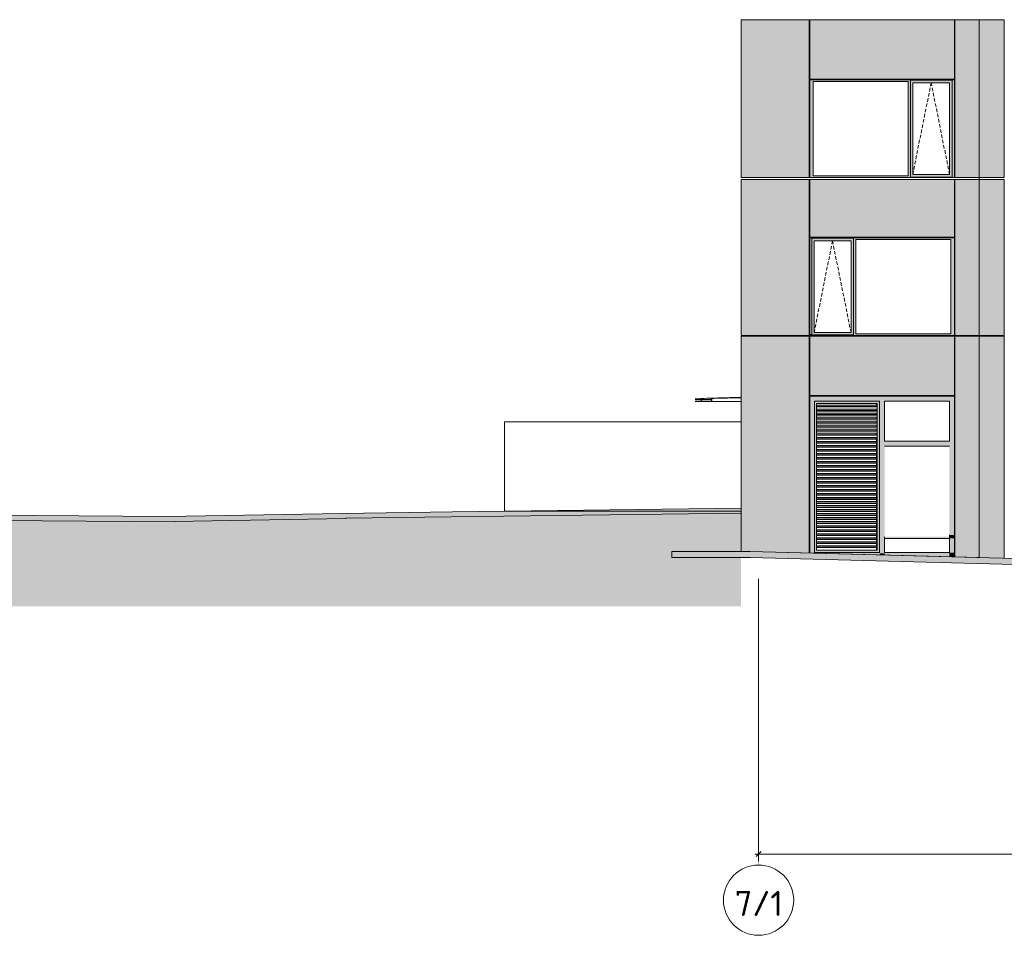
# Model space of a CAD drawing. Header units: millimetres. Extents: x -2957 to 755902, y -5565 to 302042.
# Tile 40 of 65: x 294961 to 314578, y -4149 to 14093. Entities that reach past the tile are written whole.
import ezdxf

# ---------------------------------------------------------------- set-up
doc = ezdxf.new("R2010")
doc.units = ezdxf.units.MM
doc.header["$MEASUREMENT"] = 0
doc.header["$XCLIPFRAME"] = 0
doc.linetypes.add('OO_EOIAAY', pattern=[105.833361, 70.555568, -35.277793])
doc.linetypes.add('Штрихпунктирная', pattern=[6.702778, 3.527778, -1.763889, 0, -1.411111])
for name, color, linetype, lineweight in [('0_Ном._пера__1', 7, 'Continuous', 0), ('0_Ном._пера__120', 7, 'Continuous', 0), ('0_Ном._пера__141', 7, 'Continuous', 5), ('0_Ном._пера__19', 255, 'Continuous', 0), ('_0 парапет_Ном._пера__1', 7, 'Continuous', 0), ('_0 фасадные панели-1_Ном._пера__1', 7, 'Continuous', 0), ('АР-Чертеж-Размеры.АР_Ном._пера__1', 7, 'Continuous', 0)]:
    doc.layers.add(name, color=color, linetype=linetype, lineweight=lineweight)
doc.layers.add('АР-Стены_внешние_.АР_Ном._пера__214', color=7, linetype='Continuous', lineweight=0, true_color=0xe2eaf1)
doc.layers.add('АР-Чертеж-Размеры.АР', color=7, linetype='Continuous')
doc.styles.add('РЎР“Р•РќР•Р\xa0РР\xa0_РЎРўРР›Р¬_1', font='isocpeur.ttf')
doc.styles.add('РЎР“Р•РќР•Р\xa0РР\xa0_РЎРўРР›Р¬_2', font='GOST_Common.ttf')
doc.dimstyles.new('СГЕНЕРИР_СТИЛЬ__1', dxfattribs={"dimtxt": 400, "dimasz": 95, "dimexe": 0.18, "dimexo": 30000, "dimgap": 0, "dimtad": 1, "dimtih": 1, "dimtoh": 1, "dimlfac": 0.001, "dimzin": 0, "dimdsep": 46, "dimtxsty": 'РЎР“Р•РќР•Р\xa0РР\xa0_РЎРўРР›Р¬_2', "dimblk": 'ARROWHEAD_6', "dimblk1": 'ARROWHEAD_6', "dimblk2": 'ARROWHEAD_6', "dimcen": 0.09, "dimclrd": 7, "dimclre": 7, "dimclrt": 7, "dimadec": 0, "dimazin": 0, "dimtfac": 1, "dimtdec": 4, "dimtmove": 0, "dimatfit": 3, "dimfxl": 0, "dimtolj": 1, "dimtzin": 0, "dimarcsym": 0})
picture_1 = doc.add_image_def('image2.png', size_in_pixel=(725, 814))

# ---------------------------------------------------------------- blocks, each defined once
blk = doc.blocks.new('*D8')
at = {"layer": 'АР-Чертеж-Размеры.АР_Ном._пера__1', "color": 7, "linetype": 'Continuous', "lineweight": 0}
for p, q in [((329802, -2623), (329802, 3206)), ((309682, -2623), (309682, 2921)), ((309607, -2529), (309682, -2529)), ((309732, -2479), (309632, -2579)), ((309682, -2529), (329802, -2529)), ((329752, -2579), (329852, -2479)), ((329802, -2529), (329877, -2529))]:
    blk.add_line(p, q, dxfattribs=at)
at = {"layer": 'АР-Чертеж-Размеры.АР_Ном._пера__1', "color": 7, "lineweight": 0, "insert": (319146, -2449), "char_height": 400, "attachment_point": 7, "style": 'РЎР“Р•РќР•Р\xa0РР\xa0_РЎРўРР›Р¬_2'}
blk.add_mtext('\\A1;{\\pql;\\fGOST Common|b0|i0|c204|p0;\\W1.000000;20,12}', dxfattribs=at)
blk = doc.blocks.new('ARROWHEAD_6')
at = {"color": 0, "linetype": 'Continuous', "lineweight": 0}
for p, q in [((0, 0), (-1, 0)), ((-0.5, -0.5), (0.5, 0.5))]:
    blk.add_line(p, q, dxfattribs=at)

msp = doc.modelspace()

# ---------------------------------------------------------------- hatches: boundary and pattern name
at = {"layer": '0_Ном._пера__1', "linetype": 'Continuous', "lineweight": 0, "true_color": 0x000000}
for points in [[(310701.216, 12898.425), (310701.216, 12863.425), (310770.108, 12863.425), (312663.329, 12863.425), (312707.617, 12863.425), (312707.617, 12888.425), (313539.25, 12888.425), (313539.25, 12863.425), (313583.538, 12863.425), (313583.538, 12898.425)], [(310770.108, 10983.425), (310770.108, 12863.425), (310701.216, 12863.425), (310701.216, 10983.425)], [(312707.617, 12863.425), (312663.329, 12863.425), (312663.329, 10983.425), (312707.617, 10983.425)], [(312707.617, 12888.425), (312707.617, 12838.425), (312752.397, 12838.425), (313485.611, 12838.425), (313539.25, 12838.425), (313539.25, 12888.425)], [(312707.617, 12838.425), (312707.617, 11008.425), (312752.397, 11008.425), (312752.397, 12838.425)], [(313486.497, 12838.425), (313486.497, 11008.425), (313539.25, 11008.425), (313539.25, 12838.425)], [(313539.25, 12863.425), (313539.25, 10983.425), (313583.538, 10983.425), (313583.538, 12863.425)], [(312707.617, 10958.425), (313539.25, 10958.425), (313539.25, 11008.425), (313485.611, 11008.425), (312752.397, 11008.425), (312707.617, 11008.425)], [(310770.108, 10983.425), (310701.216, 10983.425), (310701.216, 10948.425), (313583.538, 10948.425), (313583.538, 10983.425), (313539.25, 10983.425), (313539.25, 10958.425), (312707.617, 10958.425), (312707.617, 10983.425), (312663.329, 10983.425)], [(310701.216, 9748.425), (310701.216, 9713.425), (310745.504, 9713.425), (310745.504, 9738.425), (311572.707, 9738.425), (311572.707, 9713.425), (311621.424, 9713.425), (313514.645, 9713.425), (313583.538, 9713.425), (313583.538, 9748.425)], [(310745.504, 7833.425), (310745.504, 9713.425), (310701.216, 9713.425), (310701.216, 7833.425)], [(310745.504, 9738.425), (310745.504, 9688.425), (310790.284, 9688.425), (311523.498, 9688.425), (311572.707, 9688.425), (311572.707, 9738.425)], [(310790.284, 9688.425), (310745.504, 9688.425), (310745.504, 7858.425), (310790.284, 7858.425)], [(311524.384, 9688.425), (311524.384, 7858.425), (311572.707, 7858.425), (311572.707, 9688.425)], [(311572.707, 9713.425), (311572.707, 7833.425), (311621.424, 7833.425), (311621.424, 9713.425)], [(313514.645, 9713.425), (313514.645, 7833.425), (313583.538, 7833.425), (313583.538, 9713.425)], [(310745.504, 7858.425), (310745.504, 7798.425), (311572.707, 7798.425), (311572.707, 7858.425), (311523.498, 7858.425), (310790.284, 7858.425)], [(310701.216, 7833.425), (310701.216, 7798.425), (310710.715, 7798.425), (310745.504, 7798.425), (310745.504, 7833.425)], [(311572.487, 7798.425), (311669.802, 7798.425), (311877.268, 7798.425), (312719.401, 7798.425), (312902.868, 7798.425), (313573.696, 7798.425), (313583.538, 7798.425), (313583.538, 7833.425), (313514.645, 7833.425), (311621.424, 7833.425), (311572.487, 7833.425)], [(310701.216, 6593), (310799.634, 6493), (311641.737, 6493), (311641.737, 6593)], [(310701.216, 5480), (310799.634, 5480), (310799.634, 6493), (310701.216, 6593)], [(312142.377, 6593), (311641.737, 6593), (311641.737, 6493), (312142.377, 6493)], [(312093.168, 6493), (312093.168, 5480), (312191.586, 5480), (312191.586, 6493)], [(312142.377, 6493), (312822.753, 6493), (312822.753, 6593), (312142.377, 6593)], [(312822.753, 6493), (313485.12, 6493), (313583.538, 6593), (312822.753, 6593)], [(313485.12, 6493), (313485.12, 5480), (313583.538, 5480), (313583.538, 6593)], [(310836.835, 6412.678), (310836.835, 6384.393), (312040.053, 6384.393), (312035.041, 6412.678)], [(310836.835, 6377.322), (312038.8, 6377.322), (312040.053, 6384.393), (310836.835, 6384.393)], [(310836.835, 6332.678), (310836.835, 6304.393), (312040.053, 6304.393), (312035.041, 6332.678)], [(310836.835, 6304.393), (310836.835, 6297.322), (312038.8, 6297.322), (312040.053, 6304.393)], [(312032.048, 5492.678), (312032.048, 5452.678), (312035.041, 5452.678), (312040.053, 5424.393), (312038.8, 5417.322), (312032.048, 5417.322), (312032.048, 5412.678), (312032.048, 5372.678), (312035.041, 5372.678), (312040.053, 5344.393), (312038.8, 5337.322), (312032.048, 5337.322), (312032.048, 5332.678), (312032.048, 5292.678), (312035.041, 5292.678), (312040.053, 5264.393), (312038.8, 5257.322), (312032.048, 5257.322), (312032.048, 5252.678), (312032.048, 5212.678), (312035.041, 5212.678), (312040.053, 5184.393), (312038.8, 5177.322), (312032.048, 5177.322), (312032.048, 5173.084), (312032.048, 5172.678), (312032.048, 5132.678), (312035.041, 5132.678), (312040.053, 5104.393), (312038.8, 5097.322), (312032.048, 5097.322), (312032.048, 5092.678), (312032.048, 5052.678), (312035.041, 5052.678), (312040.053, 5024.393), (312038.8, 5017.322), (312032.048, 5017.322), (312032.048, 5012.678), (312032.048, 4972.678), (312035.041, 4972.678), (312040.053, 4944.393), (312038.8, 4937.322), (312032.048, 4937.322), (312032.048, 4932.624), (312032.048, 4892.678), (312035.041, 4892.678), (312040.053, 4864.393), (312038.8, 4857.322), (312032.048, 4857.322), (312032.048, 4852.678), (312032.048, 4812.678), (312035.041, 4812.678), (312040.053, 4784.393), (312038.8, 4777.322), (312032.048, 4777.322), (312032.048, 4772.837), (312032.048, 4772.678), (312032.048, 4732.678), (312035.041, 4732.678), (312040.053, 4704.393), (312038.8, 4697.322), (312032.048, 4697.322), (312032.048, 4692.678), (312032.048, 4652.678), (312035.041, 4652.678), (312040.053, 4624.393), (312038.8, 4617.322), (312032.048, 4617.322), (312032.048, 4612.678), (312032.048, 4572.678), (312035.041, 4572.678), (312040.053, 4544.393), (312038.8, 4537.322), (312032.048, 4537.322), (312032.048, 4532.678), (312032.048, 4492.678), (312035.041, 4492.678), (312040.053, 4464.393), (312038.8, 4457.322), (312032.048, 4457.322), (312032.048, 4452.678), (312032.048, 4412.678), (312035.041, 4412.678), (312040.053, 4384.393), (312038.8, 4377.322), (312032.048, 4377.322), (312032.048, 4372.678), (312032.048, 4332.678), (312035.041, 4332.678), (312040.053, 4304.393), (312038.8, 4297.322), (312032.048, 4297.322), (312032.048, 4292.678), (312032.048, 4252.678), (312035.041, 4252.678), (312040.053, 4224.393), (312038.8, 4217.322), (312032.048, 4217.322), (312032.048, 4214.009), (312032.048, 4212.678), (312032.048, 4172.678), (312035.041, 4172.678), (312040.053, 4144.393), (312038.8, 4137.322), (312032.048, 4137.322), (312032.048, 4132.678), (312032.048, 4092.678), (312035.041, 4092.678), (312040.053, 4064.393), (312038.8, 4057.322), (312032.048, 4057.322), (312032.048, 4052.678), (312032.048, 4012.678), (312035.041, 4012.678), (312040.053, 3984.393), (312038.8, 3977.322), (312032.048, 3977.322), (312032.048, 3972.678), (312032.048, 3932.678), (312035.041, 3932.678), (312040.053, 3904.393), (312038.8, 3897.322), (312032.048, 3897.322), (312032.048, 3892.678), (312032.048, 3852.678), (312035.041, 3852.678), (312040.053, 3824.393), (312038.8, 3817.322), (312032.048, 3817.322), (312032.048, 3525), (312041.793, 3525), (312041.793, 3874.216), (312041.793, 3897.322), (312041.793, 3954.216), (312041.793, 3972.678), (312041.793, 4034.216), (312041.793, 4052.102), (312041.793, 4114.216), (312041.793, 4132.678), (312041.793, 4194.216), (312041.793, 4214.009), (312041.793, 4274.216), (312041.793, 4292.678), (312041.793, 4354.216), (312041.793, 4372.678), (312041.793, 4434.216), (312041.793, 4452.678), (312041.793, 4514.216), (312041.793, 4532.678), (312041.793, 4594.216), (312041.793, 4612.678), (312041.793, 4674.216), (312041.793, 4692.678), (312041.793, 4754.216), (312041.793, 4772.837), (312041.793, 4834.216), (312041.793, 4852.678), (312041.793, 4932.624), (312041.793, 4994.216), (312041.793, 5012.678), (312041.793, 5074.216), (312041.793, 5092.678), (312041.793, 5154.216), (312041.793, 5173.084), (312041.793, 5234.216), (312041.793, 5252.678), (312041.793, 5314.216), (312041.793, 5332.678), (312041.793, 5394.216), (312041.793, 5412.678), (312041.793, 5474.216), (312041.793, 5492.678), (312041.793, 5554.216), (312041.793, 5572.678), (312041.793, 5634.216), (312041.793, 5652.678), (312041.793, 5714.216), (312041.793, 5732.678), (312041.793, 5794.216), (312041.793, 5812.678), (312041.793, 5874.216), (312041.793, 5892.678), (312041.793, 5954.216), (312041.793, 5972.678), (312041.793, 6034.216), (312041.793, 6052.678), (312041.793, 6114.216), (312041.793, 6132.678), (312041.793, 6194.216), (312041.793, 6212.678), (312041.793, 6274.216), (312041.793, 6292.343), (312041.793, 6354.216), (312041.793, 6372.678), (312041.793, 6448), (312032.048, 6448), (312032.048, 6412.678), (312035.041, 6412.678), (312040.053, 6384.393), (312038.8, 6377.322), (312032.048, 6377.322), (312032.048, 6372.678), (312032.048, 6332.678), (312035.041, 6332.678), (312040.053, 6304.393), (312038.8, 6297.322), (312032.048, 6297.322), (312032.048, 6293.119), (312032.048, 6292.678), (312032.048, 6252.678), (312035.041, 6252.678), (312040.053, 6224.393), (312038.8, 6217.322), (312032.048, 6217.322), (312032.048, 6212.678), (312032.048, 6172.678), (312035.041, 6172.678), (312040.053, 6144.393), (312038.8, 6137.322), (312032.048, 6137.322), (312032.048, 6132.678), (312032.048, 6092.678), (312035.041, 6092.678), (312040.053, 6064.393), (312038.8, 6057.322), (312032.048, 6057.322), (312032.048, 6052.678), (312032.048, 6012.678), (312035.041, 6012.678), (312040.053, 5984.393), (312038.8, 5977.322), (312032.048, 5977.322), (312032.048, 5972.678), (312032.048, 5932.678), (312035.041, 5932.678), (312040.053, 5904.393), (312038.8, 5897.322), (312032.048, 5897.322), (312032.048, 5892.678), (312032.048, 5852.678), (312035.041, 5852.678), (312040.053, 5824.393), (312038.8, 5817.322), (312032.048, 5817.322), (312032.048, 5812.678), (312032.048, 5772.678), (312035.041, 5772.678), (312040.053, 5744.393), (312038.8, 5737.322), (312032.048, 5737.322), (312032.048, 5732.678), (312032.048, 5692.678), (312035.041, 5692.678), (312040.053, 5664.393), (312038.8, 5657.322), (312032.048, 5657.322), (312032.048, 5652.678), (312032.048, 5612.678), (312035.041, 5612.678), (312040.053, 5584.393), (312038.8, 5577.322), (312032.048, 5577.322), (312032.048, 5572.678), (312032.048, 5532.678), (312035.041, 5532.678), (312040.053, 5504.393), (312038.8, 5497.322), (312032.048, 5497.322)], [(312035.041, 6252.678), (310836.835, 6252.678), (310836.835, 6224.393), (312040.053, 6224.393)], [(310836.835, 6224.393), (310836.835, 6217.322), (312038.8, 6217.322), (312040.053, 6224.393)], [(310836.835, 6172.678), (310836.835, 6144.393), (312040.053, 6144.393), (312035.041, 6172.678)], [(310836.835, 6137.322), (312038.8, 6137.322), (312040.053, 6144.393), (310836.835, 6144.393)], [(310836.835, 6092.678), (310836.835, 6064.393), (312040.053, 6064.393), (312035.041, 6092.678)], [(310836.835, 6057.322), (312038.8, 6057.322), (312040.053, 6064.393), (310836.835, 6064.393)], [(310836.835, 6012.678), (310836.835, 5984.393), (312040.053, 5984.393), (312035.041, 6012.678)], [(312040.053, 5984.393), (310836.835, 5984.393), (310836.835, 5977.322), (312038.8, 5977.322)], [(312035.041, 5932.678), (310836.835, 5932.678), (310836.835, 5904.393), (312040.053, 5904.393)], [(310836.835, 5904.393), (310836.835, 5897.322), (312038.8, 5897.322), (312040.053, 5904.393)], [(310836.835, 5852.678), (310836.835, 5824.393), (312040.053, 5824.393), (312035.041, 5852.678)], [(312040.053, 5824.393), (310836.835, 5824.393), (310836.835, 5817.322), (312038.8, 5817.322)], [(310836.835, 5772.678), (310836.835, 5744.393), (312040.053, 5744.393), (312035.041, 5772.678)], [(312040.053, 5744.393), (310836.835, 5744.393), (310836.835, 5737.322), (312038.8, 5737.322)], [(310836.835, 5692.678), (310836.835, 5664.393), (312040.053, 5664.393), (312035.041, 5692.678)], [(312822.753, 5699.552), (312191.586, 5699.552), (312191.586, 5599.552), (312822.753, 5599.552)], [(313485.12, 5699.552), (312822.753, 5699.552), (312822.753, 5599.552), (313485.12, 5599.552)], [(310836.835, 5657.322), (312038.8, 5657.322), (312040.053, 5664.393), (310836.835, 5664.393)], [(310836.835, 5612.678), (310836.835, 5584.393), (312040.053, 5584.393), (312035.041, 5612.678)], [(310836.835, 5584.393), (310836.835, 5577.322), (312038.8, 5577.322), (312040.053, 5584.393)], [(310836.835, 5532.678), (310836.835, 5504.393), (312040.053, 5504.393), (312035.041, 5532.678)], [(310836.835, 5504.393), (310836.835, 5497.322), (312038.8, 5497.322), (312040.053, 5504.393)], [(312093.168, 5210), (312093.168, 3830), (312191.586, 3830), (312191.586, 5649.552)], [(313485.12, 5649.552), (313485.12, 3830), (313583.538, 3830), (313583.538, 5649.552)], [(310701.216, 3830), (310799.634, 3830), (310799.634, 5480), (310701.216, 5480)], [(310836.835, 5452.678), (310836.835, 5424.393), (312040.053, 5424.393), (312035.041, 5452.678)], [(310836.835, 5424.393), (310836.835, 5417.322), (312038.8, 5417.322), (312040.053, 5424.393)], [(310836.835, 5344.393), (312040.053, 5344.393), (312035.041, 5372.678), (310836.835, 5372.678)], [(312040.053, 5344.393), (310836.835, 5344.393), (310836.835, 5337.322), (312038.8, 5337.322)], [(312093.168, 5210), (312153.622, 5480), (312093.168, 5480)], [(310836.835, 5264.393), (312040.053, 5264.393), (312035.041, 5292.678), (310836.835, 5292.678)], [(312040.053, 5264.393), (310836.835, 5264.393), (310836.835, 5257.322), (312038.8, 5257.322)], [(310836.835, 5184.393), (312040.053, 5184.393), (312035.041, 5212.678), (310836.835, 5212.678)], [(310836.835, 5184.393), (310836.835, 5177.322), (312038.8, 5177.322), (312040.053, 5184.393)], [(310836.835, 5132.678), (310836.835, 5104.393), (312040.053, 5104.393), (312035.041, 5132.678)], [(310836.835, 5104.393), (310836.835, 5097.322), (312038.8, 5097.322), (312040.053, 5104.393)], [(310836.835, 5052.678), (310836.835, 5024.393), (312040.053, 5024.393), (312035.041, 5052.678)], [(310836.835, 5017.322), (312038.8, 5017.322), (312040.053, 5024.393), (310836.835, 5024.393)], [(310836.835, 4972.678), (310836.835, 4944.393), (312040.053, 4944.393), (312035.041, 4972.678)], [(310836.835, 4937.322), (312038.8, 4937.322), (312040.053, 4944.393), (310836.835, 4944.393)], [(310836.835, 4892.678), (310836.835, 4864.393), (312040.053, 4864.393), (312035.041, 4892.678)], [(310836.835, 4864.393), (310836.835, 4857.322), (312038.8, 4857.322), (312040.053, 4864.393)], [(310836.835, 4784.393), (312040.053, 4784.393), (312035.041, 4812.678), (310836.835, 4812.678)], [(310836.835, 4777.322), (312038.8, 4777.322), (312040.053, 4784.393), (310836.835, 4784.393)], [(310836.835, 4704.393), (312040.053, 4704.393), (312035.041, 4732.678), (310836.835, 4732.678)], [(310836.835, 4697.322), (312038.8, 4697.322), (312040.053, 4704.393), (310836.835, 4704.393)], [(310836.835, 4624.393), (312040.053, 4624.393), (312035.041, 4652.678), (310836.835, 4652.678)], [(310836.835, 4624.393), (310836.835, 4617.322), (312038.8, 4617.322), (312040.053, 4624.393)], [(312035.041, 4572.678), (310836.835, 4572.678), (310836.835, 4544.393), (312040.053, 4544.393)], [(310836.835, 4544.393), (310836.835, 4537.322), (312038.8, 4537.322), (312040.053, 4544.393)], [(312035.041, 4492.678), (310836.835, 4492.678), (310836.835, 4464.393), (312040.053, 4464.393)], [(310836.835, 4464.393), (310836.835, 4457.322), (312038.8, 4457.322), (312040.053, 4464.393)], [(310836.835, 4412.678), (310836.835, 4384.393), (312040.053, 4384.393), (312035.041, 4412.678)], [(310836.835, 4384.393), (310836.835, 4377.322), (312038.8, 4377.322), (312040.053, 4384.393)], [(310836.835, 4304.393), (312040.053, 4304.393), (312035.041, 4332.678), (310836.835, 4332.678)], [(310836.835, 4297.322), (312038.8, 4297.322), (312040.053, 4304.393), (310836.835, 4304.393)], [(310836.835, 4224.393), (312040.053, 4224.393), (312035.041, 4252.678), (310836.835, 4252.678)], [(310836.835, 4224.393), (310836.835, 4217.322), (312038.8, 4217.322), (312040.053, 4224.393)], [(310836.835, 4172.678), (310836.835, 4144.393), (312040.053, 4144.393), (312035.041, 4172.678)], [(310836.835, 4137.322), (312038.8, 4137.322), (312040.053, 4144.393), (310836.835, 4144.393)], [(310836.835, 4064.393), (312040.053, 4064.393), (312035.041, 4092.678), (310836.835, 4092.678)], [(310836.835, 4064.393), (310836.835, 4057.322), (312038.8, 4057.322), (312040.053, 4064.393)], [(310836.835, 3984.393), (312040.053, 3984.393), (312035.041, 4012.678), (310836.835, 4012.678)], [(310836.835, 3977.322), (312038.8, 3977.322), (312040.053, 3984.393), (310836.835, 3984.393)], [(310836.835, 3932.678), (310836.835, 3904.393), (312040.053, 3904.393), (312035.041, 3932.678)], [(310799.634, 3830), (310701.216, 3830), (310701.216, 3758.425), (310770.108, 3758.425), (310770.108, 3466.341), (310799.634, 3465.556)], [(310754.159, 3466.765), (310754.151, 3466.341), (310770.108, 3466.341), (310770.108, 3758.425), (310701.216, 3758.425), (310701.216, 3468.173)], [(310836.835, 3904.393), (310836.835, 3897.322), (312038.8, 3897.322), (312040.053, 3904.393)], [(312035.041, 3852.678), (310836.835, 3852.678), (310836.835, 3824.393), (312040.053, 3824.393)], [(310836.835, 3824.393), (310836.835, 3817.322), (312038.8, 3817.322), (312040.053, 3824.393)], [(312035.041, 3772.678), (310836.835, 3772.678), (310836.835, 3744.393), (312040.053, 3744.393)], [(310836.835, 3744.393), (310836.835, 3737.322), (312038.8, 3737.322), (312040.053, 3744.393)], [(312093.168, 3830), (312093.168, 3460), (312191.586, 3460), (312191.586, 3830)], [(312191.586, 3793.425), (312191.586, 3758.425), (313485.12, 3758.425), (313485.12, 3793.425)], [(313485.12, 3830), (313485.12, 3758.425), (313583.538, 3758.425), (313583.538, 3830)], [(313485.12, 3758.425), (313485.12, 3473.143), (313514.645, 3473.143), (313514.645, 3758.425)], [(313514.645, 3473.143), (313583.538, 3473.143), (313583.538, 3758.425), (313514.645, 3758.425)], [(312035.041, 3692.678), (310836.835, 3692.678), (310836.835, 3664.393), (312040.053, 3664.393)], [(310836.835, 3664.393), (310836.835, 3657.322), (312038.8, 3657.322), (312040.053, 3664.393)], [(312035.041, 3612.678), (310836.835, 3612.678), (310836.835, 3584.393), (312040.053, 3584.393)], [(310836.835, 3584.393), (310836.835, 3577.322), (312038.8, 3577.322), (312040.053, 3584.393)], [(310799.634, 3480), (310799.634, 3465.556), (311641.737, 3443.166), (311641.737, 3480)], [(311641.737, 3480), (311641.737, 3443.166), (312093.168, 3431.163), (312093.168, 3480)], [(312093.168, 3460), (312093.168, 3431.163), (312191.586, 3428.546), (312191.586, 3460)], [(312191.586, 3480), (312191.586, 3428.546), (312822.754, 3411.764), (312822.754, 3480)], [(313485.12, 3394.153), (313485.12, 3480), (312822.754, 3480), (312822.754, 3411.764)], [(313583.538, 3391.536), (313583.538, 3473.143), (313514.645, 3473.143), (313485.12, 3473.143), (313485.12, 3394.153)]]:
    msp.add_hatch(color=18, dxfattribs=at).paths.add_polyline_path(points)
h = msp.add_hatch(color=18, dxfattribs=at)
h.paths.add_polyline_path([(310799.634, 6493), (310799.634, 3480), (310836.835, 3480), (312093.168, 3480), (312093.168, 6493)])
h.paths.add_polyline_path([(312041.793, 3525), (310836.835, 3525), (310836.835, 6448), (312041.793, 6448)], flags=0)
at = {"layer": '0_Ном._пера__1', "linetype": 'Continuous', "lineweight": 0}
msp.add_hatch(color=7, dxfattribs=at).paths.add_polyline_path([(333312.245, 3056.637), (330952.909, 3099.695), (320001.808, 3299.557), (317042.984, 3299.555), (309515.645, 3499.695), (307954.628, 3499.695), (307954.628, 3379.695), (309514.05, 3379.695), (317041.389, 3179.555), (320000.713, 3179.557), (330950.719, 2979.715), (333310.055, 2936.657)])
at = {"layer": '0_Ном._пера__19', "linetype": 'Continuous', "lineweight": 0}
msp.add_hatch(color=255, dxfattribs=at).paths.add_polyline_path([(256610.681, 2403.854), (309333.455, 2403.854), (309333.455, 4261.378), (303555.785, 4186.327), (303555.781, 4186.594), (301456.424, 4159.3), (301456.441, 4158.365), (298041.61, 4096.039), (298041.58, 4092.082), (293641.432, 4125.606), (293641.496, 4072.539), (292161.675, 4070.743), (291508.916, 4005.543), (291508.969, 4001.739), (289643.374, 3983.158), (289643.411, 3982.585), (288883.17, 3900.461), (283442.695, 3886.276), (282252.981, 3846.23), (282253.018, 3843.985), (279147.864, 3792.642), (279147.867, 3790.214), (271102.213, 3778.75), (271102.212, 3778.181), (265782.369, 3792.079), (265782.108, 3792.079), (262744.26, 3792.079), (258752.181, 3647.828), (258752.181, 3638.737), (256610.681, 3638.737)])
at = {"layer": '_0 фасадные панели-1_Ном._пера__1', "linetype": 'Continuous', "lineweight": 0}
msp.add_hatch(color=7, dxfattribs=at).paths.add_polyline_path([(256610.681, 3638.737), (256610.681, 3738.737), (258543.532, 3738.737), (258543.474, 3740.351), (262652.453, 3888.827), (262652.453, 3892.079), (262742.453, 3892.079), (265782.369, 3892.079), (271052.475, 3878.311), (271052.474, 3878.679), (279000.192, 3890.004), (279000.189, 3890.214), (282119.352, 3941.788), (283458.873, 4000), (288727.084, 4000.697), (289587.104, 4079.205), (289587.06, 4082.383), (291458.983, 4101.053), (292156.633, 4170.737), (292173.115, 4172.383), (292173.278, 4170.757), (293516.711, 4172.388), (293517.124, 4226.556), (297888.09, 4193.254), (301382.6, 4257.034), (301382.583, 4258.349), (303581.078, 4286.931), (303581.081, 4286.664), (309333.454, 4361.386), (309333.454, 4261.378), (303555.785, 4186.327), (303555.781, 4186.594), (301456.424, 4159.3), (301456.441, 4158.365), (298041.61, 4096.039), (298041.58, 4092.082), (293641.432, 4125.606), (293641.496, 4072.539), (292161.675, 4070.743), (291508.916, 4005.543), (291508.969, 4001.739), (289643.374, 3983.158), (289643.411, 3982.585), (288727.097, 3900.055), (283442.695, 3886.276), (282252.981, 3846.23), (282253.018, 3843.985), (279147.864, 3792.642), (279147.867, 3790.214), (271102.213, 3778.75), (271102.212, 3778.181), (265782.369, 3792.079), (265782.108, 3792.079), (262744.26, 3792.079), (258752.181, 3647.828), (258752.181, 3638.737)])
at = {"layer": 'АР-Стены_внешние_.АР_Ном._пера__214', "linetype": 'Continuous', "lineweight": 0, "true_color": 0xe5e8eb}
for points in [[(309333.454, 10948.425), (310691.203, 10948.425), (310691.203, 12898.425), (310691.203, 14088.425), (309333.454, 14088.425)], [(310701.216, 14088.425), (310701.216, 12908.425), (313583.538, 12908.425), (313583.538, 14088.425)], [(313593.538, 10948.425), (314078.186, 10948.425), (314078.186, 14088.425), (313593.538, 14088.425)], [(314078.186, 10948.425), (314573.306, 10948.425), (314573.306, 12898.425), (314573.306, 14088.425), (314078.186, 14088.425)], [(309333.454, 7798.425), (310691.306, 7798.425), (310691.306, 10908.425), (309333.454, 10908.425)], [(310701.216, 10908.425), (310701.216, 9758.425), (313583.538, 9758.425), (313583.538, 10908.425)], [(313593.538, 10908.425), (313593.538, 7798.425), (314078.186, 7798.425), (314078.186, 10908.425)], [(314078.186, 10908.425), (314078.186, 7798.425), (314573.306, 7798.425), (314573.306, 10908.425)], [(310691.306, 7788.425), (309333.454, 7788.425), (309333.454, 3499.555), (310691.306, 3468.436)], [(310701.216, 6603), (313583.538, 6603), (313583.538, 7788.425), (310701.216, 7788.425)], [(313593.538, 7788.425), (313593.538, 3391.27), (314082.984, 3378.257), (314082.984, 7788.425)], [(314082.984, 3378.257), (314573.306, 3365.22), (314573.306, 6593), (314573.306, 7788.425), (314082.984, 7788.425)]]:
    msp.add_hatch(color=254, dxfattribs=at).paths.add_polyline_path(points)

# ---------------------------------------------------------------- linework, layer by layer
at = {"layer": '0_Ном._пера__1', "color": 7, "linetype": 'Штрихпунктирная', "lineweight": 0}
msp.add_line((309681.959, 2951.113), (309681.959, -2748.535), dxfattribs=at)
at = {"layer": '0_Ном._пера__1', "color": 7, "linetype": 'Continuous', "lineweight": 0, "flags": 128}
msp.add_lwpolyline([(333312.245, 3056.637), (330952.909, 3099.695), (320001.808, 3299.557), (317042.984, 3299.555), (309515.645, 3499.695), (307954.628, 3499.695), (307954.628, 3379.695), (309514.05, 3379.695), (317041.389, 3179.555), (320000.713, 3179.557), (330950.719, 2979.715), (333310.055, 2936.657)], close=True, dxfattribs=at)
at = {"layer": '0_Ном._пера__1', "color": 7, "linetype": 'Continuous', "lineweight": 0}
for points in [[(307954.628, 3499.695), (309515.645, 3499.695), (314082.984, 3378.257)], [(307954.628, 3499.695), (307954.628, 3379.695), (309514.05, 3379.695), (317041.389, 3179.555), (320000.713, 3179.557), (330950.719, 2979.715), (333310.055, 2936.657), (333312.245, 3056.637)]]:
    msp.add_lwpolyline(points, dxfattribs=at)
msp.add_circle((309681.959, -3448.535), 700, dxfattribs=at)
at = {"layer": '0_Ном._пера__120', "color": 7, "linetype": 'Continuous', "lineweight": 0}
for p, q in [((309333.454, 10948.425), (309333.454, 14088.425)), ((310691.203, 14088.425), (309333.454, 14088.425)), ((309396.608, 14098.425), (309396.608, 14088.425)), ((310691.203, 10948.425), (310691.203, 14088.425)), ((310701.216, 12908.425), (310701.216, 14088.425)), ((310701.216, 14088.425), (313583.538, 14088.425)), ((313583.538, 12908.425), (313583.538, 14088.425)), ((314092.209, 14088.425), (313593.538, 14088.425)), ((313593.538, 12898.425), (313593.538, 14088.425)), ((314078.186, 14093.497), (314078.186, 10948.425)), ((314573.306, 14088.425), (314092.209, 14088.425)), ((314573.306, 10948.425), (314573.306, 14088.425)), ((310701.216, 12908.425), (313583.538, 12908.425)), ((310701.216, 12898.425), (313583.538, 12898.425)), ((310701.216, 12898.425), (310701.216, 10948.425)), ((310770.108, 12863.425), (310770.108, 10983.425)), ((312663.329, 12863.425), (310770.108, 12863.425)), ((312663.329, 10983.425), (312663.329, 12863.425)), ((313539.25, 12888.425), (312707.617, 12888.425)), ((312707.617, 12888.425), (312707.617, 12863.425)), ((312707.617, 12863.425), (312707.617, 10983.425)), ((312752.397, 12838.425), (312752.397, 11008.425)), ((312753.283, 12838.425), (312752.397, 12838.425)), ((312753.283, 12838.425), (313486.497, 12838.425)), ((313486.497, 12838.425), (313486.497, 11008.425)), ((313539.25, 12863.425), (313539.25, 12888.425)), ((313539.25, 12863.425), (313539.25, 10983.425)), ((313583.538, 12898.425), (313583.538, 12863.425)), ((313583.538, 12863.425), (313583.538, 10948.425)), ((313593.538, 12898.425), (313593.538, 10948.425)), ((312752.397, 11008.425), (312753.283, 11008.425)), ((313486.497, 11008.425), (312753.283, 11008.425)), ((309395.499, 10948.425), (309333.454, 10948.425)), ((309333.454, 7798.425), (309333.454, 10908.425)), ((310691.203, 10908.425), (309333.454, 10908.425)), ((310691.203, 10948.425), (309395.499, 10948.425)), ((310691.306, 9748.425), (310691.306, 10908.425)), ((313573.421, 10948.425), (310701.216, 10948.425)), ((310701.216, 9758.425), (310701.216, 10908.425)), ((313583.538, 10908.425), (310701.216, 10908.425)), ((313583.538, 10948.425), (310710.441, 10948.425)), ((310770.108, 10983.425), (312663.329, 10983.425)), ((312707.617, 10983.425), (312707.617, 10958.425)), ((312707.617, 10958.425), (313539.25, 10958.425)), ((313539.25, 10983.425), (313539.25, 10958.425)), ((313583.538, 9758.425), (313583.538, 10908.425)), ((314092.209, 10948.425), (313593.538, 10948.425)), ((313593.538, 7798.425), (313593.538, 10908.425)), ((314573.306, 10908.425), (313593.538, 10908.425)), ((314078.186, 10948.425), (314078.186, 7798.425)), ((314573.306, 10948.425), (314092.209, 10948.425)), ((314573.306, 10908.425), (314573.306, 7798.425)), ((310691.306, 9748.425), (310691.306, 7798.425)), ((313583.127, 9758.425), (310701.216, 9758.425)), ((313573.127, 9748.425), (310701.216, 9748.425)), ((310701.216, 9748.425), (310701.216, 9713.425)), ((310701.216, 9713.425), (310701.216, 7798.425)), ((310745.504, 9738.425), (311572.707, 9738.425)), ((310745.504, 9713.425), (310745.504, 9738.425)), ((310745.504, 9713.425), (310745.504, 7813)), ((310790.284, 7858.425), (310790.284, 9688.425)), ((310790.284, 9688.425), (310791.17, 9688.425)), ((311524.384, 9688.425), (310791.17, 9688.425)), ((311524.384, 7858.425), (311524.384, 9688.425)), ((311572.707, 9688.425), (311572.707, 9738.425)), ((311572.707, 7858.425), (311572.707, 9688.425)), ((311621.424, 7833.425), (311621.424, 9713.425)), ((311621.424, 9713.425), (313514.645, 9713.425)), ((313514.645, 9713.425), (313514.645, 7833.425)), ((313583.538, 9748.425), (313573.127, 9748.425)), ((313583.538, 9713.425), (313583.538, 9748.425)), ((313583.538, 7833.425), (313583.538, 9713.425)), ((310791.17, 7858.425), (310790.284, 7858.425)), ((310791.17, 7858.425), (311524.384, 7858.425)), ((311572.707, 7813), (311572.707, 7858.425)), ((309386.274, 7798.425), (309333.454, 7798.425)), ((309333.454, 7790), (309333.454, 3499.555)), ((310691.306, 7788.425), (309333.454, 7788.425)), ((310691.306, 7798.425), (309386.274, 7798.425)), ((309396.608, 7798.425), (309396.608, 7788.425)), ((310691.306, 3468.436), (310691.306, 7788.425)), ((310701.216, 7798.425), (310710.715, 7798.425)), ((310701.216, 6603), (310701.216, 7788.425)), ((310701.216, 7788.425), (313583.538, 7788.425)), ((310710.715, 7798.425), (313573.696, 7798.425)), ((311572.707, 7813), (310745.504, 7813)), ((313514.645, 7833.425), (311621.424, 7833.425)), ((313573.696, 7798.425), (313583.538, 7798.425)), ((313583.538, 7798.425), (313583.538, 7833.425)), ((313583.538, 6603), (313583.538, 7788.425)), ((314082.984, 7798.425), (313593.538, 7798.425)), ((313593.538, 3391.27), (313593.538, 7788.425)), ((314092.209, 7788.425), (313593.538, 7788.425)), ((314078.186, 7798.425), (314078.186, 7793.497)), ((314078.233, 7790), (314078.233, 3378.257)), ((314573.306, 7798.425), (314082.984, 7798.425)), ((314573.306, 7788.425), (314092.209, 7788.425)), ((314573.306, 3365.22), (314573.306, 7788.425)), ((308419.199, 6547.529), (309333.454, 6571.478)), ((309333.454, 6571.464), (308419.199, 6547.515)), ((308419.199, 6527.321), (308539.708, 6527.321)), ((308419.199, 6517.328), (308539.708, 6517.328)), ((308419.199, 6488.689), (308539.708, 6488.689)), ((308539.708, 6544.812), (308592.318, 6546.201)), ((308543.557, 6544.82), (308539.708, 6544.812)), ((308539.708, 6488.689), (308539.708, 6544.812)), ((308543.557, 6488.689), (308539.708, 6488.689)), ((308543.557, 6544.82), (308595.872, 6546.201)), ((308543.557, 6544.82), (308543.557, 6488.689)), ((308543.557, 6488.689), (308744.127, 6488.689)), ((308557.677, 6527.321), (308744.127, 6527.321)), ((308557.936, 6517.328), (308744.127, 6517.328)), ((308592.318, 6546.201), (309333.454, 6565.769)), ((309333.454, 6565.676), (308595.872, 6546.201)), ((308744.127, 6544.812), (308796.616, 6546.201)), ((308748.472, 6544.82), (308744.127, 6544.812)), ((308744.127, 6488.689), (308744.127, 6544.812)), ((308748.472, 6488.689), (308744.127, 6488.689)), ((308748.472, 6544.82), (308800.666, 6546.201)), ((308748.472, 6544.82), (308748.472, 6488.689)), ((308748.472, 6488.689), (309333.454, 6488.689)), ((308796.616, 6546.201), (309333.454, 6560.408)), ((309333.454, 6560.301), (308800.666, 6546.201)), ((310701.216, 6603), (313583.538, 6603)), ((310701.216, 6593), (311641.737, 6593)), ((310701.216, 5480), (310701.216, 6593)), ((310799.634, 6493), (311430.802, 6493)), ((310799.634, 6493), (312093.168, 6493)), ((310799.634, 5480), (310799.634, 6493)), ((310799.634, 5480), (310799.634, 6493)), ((311430.802, 6493), (312093.168, 6493)), ((311641.737, 6593), (312142.377, 6593)), ((312093.168, 6493), (312093.168, 5699.552)), ((312093.168, 5480), (312093.168, 6493)), ((312142.377, 6593), (312822.753, 6593)), ((312191.586, 6493), (313485.12, 6493)), ((312191.586, 5699.552), (312191.586, 6493)), ((312822.753, 6593), (313583.538, 6593)), ((312922.749, 6593), (312922.749, 6593.425)), ((312932.056, 6593.425), (312932.056, 6593)), ((312932.277, 6593.425), (312932.277, 6593)), ((313068.146, 6593.425), (313068.146, 6593)), ((313136.016, 6593), (313136.016, 6593.425)), ((313485.12, 5699.552), (313485.12, 6493)), ((313583.538, 6593), (313583.538, 5480)), ((310836.835, 3525), (310836.835, 6448)), ((310836.835, 6448), (312041.793, 6448)), ((312035.041, 6412.678), (310836.835, 6412.678)), ((312040.053, 6384.393), (310836.835, 6384.393)), ((312038.8, 6377.322), (310836.835, 6377.322)), ((312035.041, 6332.678), (310836.835, 6332.678)), ((312040.053, 6304.393), (310836.835, 6304.393)), ((312038.8, 6297.322), (310836.835, 6297.322)), ((312032.048, 6448), (312032.048, 6412.678)), ((312032.048, 6377.322), (312032.048, 6372.678)), ((312032.048, 6337.322), (312032.048, 6332.678)), ((312032.048, 6297.322), (312032.048, 6292.678)), ((312040.053, 6384.393), (312035.041, 6412.678)), ((312040.053, 6304.393), (312035.041, 6332.678)), ((312038.8, 6377.322), (312040.053, 6384.393)), ((312038.8, 6297.322), (312040.053, 6304.393)), ((312041.793, 6448), (312041.793, 3525)), ((312035.041, 6252.678), (310836.835, 6252.678)), ((312040.053, 6224.393), (310836.835, 6224.393)), ((312038.8, 6217.322), (310836.835, 6217.322)), ((312035.041, 6172.678), (310836.835, 6172.678)), ((312040.053, 6144.393), (310836.835, 6144.393)), ((312038.8, 6137.322), (310836.835, 6137.322)), ((312035.041, 6092.678), (310836.835, 6092.678)), ((312032.048, 6257.322), (312032.048, 6252.678)), ((312032.048, 6217.322), (312032.048, 6212.678)), ((312032.048, 6177.322), (312032.048, 6172.678)), ((312032.048, 6137.322), (312032.048, 6132.678)), ((312032.048, 6097.322), (312032.048, 6092.678)), ((312040.053, 6224.393), (312035.041, 6252.678)), ((312040.053, 6144.393), (312035.041, 6172.678)), ((312040.053, 6064.393), (312035.041, 6092.678)), ((312038.8, 6217.322), (312040.053, 6224.393)), ((312038.8, 6137.322), (312040.053, 6144.393)), ((312040.053, 6064.393), (310836.835, 6064.393)), ((312038.8, 6057.322), (310836.835, 6057.322)), ((312035.041, 6012.678), (310836.835, 6012.678)), ((312040.053, 5984.393), (310836.835, 5984.393)), ((312038.8, 5977.322), (310836.835, 5977.322)), ((312035.041, 5932.678), (310836.835, 5932.678)), ((312040.053, 5904.393), (310836.835, 5904.393)), ((312038.8, 5897.322), (310836.835, 5897.322)), ((312032.048, 6057.322), (312032.048, 6052.678)), ((312032.048, 6017.322), (312032.048, 6012.678)), ((312032.048, 5977.322), (312032.048, 5972.678)), ((312032.048, 5937.322), (312032.048, 5932.678)), ((312032.048, 5897.322), (312032.048, 5892.678)), ((312040.053, 5984.393), (312035.041, 6012.678)), ((312040.053, 5904.393), (312035.041, 5932.678)), ((312038.8, 6057.322), (312040.053, 6064.393)), ((312038.8, 5977.322), (312040.053, 5984.393)), ((312038.8, 5897.322), (312040.053, 5904.393)), ((310799.634, 5699.552), (310799.634, 5480)), ((310799.634, 5649.552), (310799.634, 5699.552)), ((312035.041, 5852.678), (310836.835, 5852.678)), ((312040.053, 5824.393), (310836.835, 5824.393)), ((312038.8, 5817.322), (310836.835, 5817.322)), ((312035.041, 5772.678), (310836.835, 5772.678)), ((312040.053, 5744.393), (310836.835, 5744.393)), ((312038.8, 5737.322), (310836.835, 5737.322)), ((312035.041, 5692.678), (310836.835, 5692.678)), ((312032.048, 5857.322), (312032.048, 5852.678)), ((312032.048, 5817.322), (312032.048, 5812.678)), ((312032.048, 5777.322), (312032.048, 5772.678)), ((312032.048, 5737.322), (312032.048, 5732.678)), ((312032.048, 5732.678), (312032.048, 5692.678)), ((312040.053, 5824.393), (312035.041, 5852.678)), ((312040.053, 5744.393), (312035.041, 5772.678)), ((312040.053, 5664.393), (312035.041, 5692.678)), ((312038.8, 5817.322), (312040.053, 5824.393)), ((312038.8, 5737.322), (312040.053, 5744.393)), ((312822.753, 5699.552), (312191.586, 5699.552)), ((313485.12, 5699.552), (312822.753, 5699.552)), ((310799.634, 5599.552), (310799.634, 5649.552)), ((310799.634, 3830), (310799.634, 5599.552)), ((310799.634, 3480), (310799.634, 5599.552)), ((312040.053, 5664.393), (310836.835, 5664.393)), ((312038.8, 5657.322), (310836.835, 5657.322)), ((312035.041, 5612.678), (310836.835, 5612.678)), ((312040.053, 5584.393), (310836.835, 5584.393)), ((312038.8, 5577.322), (310836.835, 5577.322)), ((312035.041, 5532.678), (310836.835, 5532.678)), ((312040.053, 5504.393), (310836.835, 5504.393)), ((312038.8, 5497.322), (310836.835, 5497.322)), ((312032.048, 5657.322), (312032.048, 5652.678)), ((312032.048, 5652.678), (312032.048, 5612.678)), ((312032.048, 5577.322), (312032.048, 5572.678)), ((312032.048, 5572.678), (312032.048, 5532.678)), ((312032.048, 5497.322), (312032.048, 5492.678)), ((312032.048, 5492.678), (312032.048, 5452.678)), ((312040.053, 5584.393), (312035.041, 5612.678)), ((312040.053, 5504.393), (312035.041, 5532.678)), ((312038.8, 5657.322), (312040.053, 5664.393)), ((312038.8, 5577.322), (312040.053, 5584.393)), ((312038.8, 5497.322), (312040.053, 5504.393)), ((312093.168, 3480), (312093.168, 5599.552)), ((312093.168, 5599.552), (312093.168, 3830)), ((312822.753, 5599.552), (312191.586, 5599.552)), ((313485.12, 5599.552), (312822.753, 5599.552)), ((313583.538, 5649.552), (313583.538, 3830)), ((313583.538, 5480), (313583.538, 5649.552)), ((310701.216, 3830), (310701.216, 5480)), ((310799.634, 3830), (310799.634, 5480)), ((312035.041, 5452.678), (310836.835, 5452.678)), ((312040.053, 5424.393), (310836.835, 5424.393)), ((312038.8, 5417.322), (310836.835, 5417.322)), ((312035.041, 5372.678), (310836.835, 5372.678)), ((312040.053, 5344.393), (310836.835, 5344.393)), ((312038.8, 5337.322), (310836.835, 5337.322)), ((312032.048, 5417.322), (312032.048, 5412.678)), ((312032.048, 5412.678), (312032.048, 5372.678)), ((312032.048, 5337.322), (312032.048, 5332.678)), ((312032.048, 5332.678), (312032.048, 5292.678)), ((312040.053, 5424.393), (312035.041, 5452.678)), ((312040.053, 5344.393), (312035.041, 5372.678)), ((312038.8, 5417.322), (312040.053, 5424.393)), ((312038.8, 5337.322), (312040.053, 5344.393)), ((312093.168, 5210), (312093.168, 5480)), ((312035.041, 5292.678), (310836.835, 5292.678)), ((312040.053, 5264.393), (310836.835, 5264.393)), ((312038.8, 5257.322), (310836.835, 5257.322)), ((312035.041, 5212.678), (310836.835, 5212.678)), ((312040.053, 5184.393), (310836.835, 5184.393)), ((312038.8, 5177.322), (310836.835, 5177.322)), ((312035.041, 5132.678), (310836.835, 5132.678)), ((312040.053, 5104.393), (310836.835, 5104.393)), ((312032.048, 5257.322), (312032.048, 5252.678)), ((312032.048, 5252.678), (312032.048, 5212.678)), ((312032.048, 5177.322), (312032.048, 5172.678)), ((312032.048, 5172.678), (312032.048, 5132.678)), ((312040.053, 5264.393), (312035.041, 5292.678)), ((312040.053, 5184.393), (312035.041, 5212.678)), ((312040.053, 5104.393), (312035.041, 5132.678)), ((312038.8, 5257.322), (312040.053, 5264.393)), ((312038.8, 5177.322), (312040.053, 5184.393)), ((312038.8, 5097.322), (312040.053, 5104.393)), ((312093.168, 3830), (312093.168, 5210)), ((312038.8, 5097.322), (310836.835, 5097.322)), ((312035.041, 5052.678), (310836.835, 5052.678)), ((312040.053, 5024.393), (310836.835, 5024.393)), ((312038.8, 5017.322), (310836.835, 5017.322)), ((312035.041, 4972.678), (310836.835, 4972.678)), ((312040.053, 4944.393), (310836.835, 4944.393)), ((312038.8, 4937.322), (310836.835, 4937.322)), ((312032.048, 5097.322), (312032.048, 5092.678)), ((312032.048, 5092.678), (312032.048, 5052.678)), ((312032.048, 5017.322), (312032.048, 5012.678)), ((312032.048, 5012.678), (312032.048, 4972.678)), ((312032.048, 4937.322), (312032.048, 4932.678)), ((312032.048, 4932.678), (312032.048, 4892.678)), ((312040.053, 5024.393), (312035.041, 5052.678)), ((312040.053, 4944.393), (312035.041, 4972.678)), ((312038.8, 5017.322), (312040.053, 5024.393)), ((312038.8, 4937.322), (312040.053, 4944.393)), ((312035.041, 4892.678), (310836.835, 4892.678)), ((312040.053, 4864.393), (310836.835, 4864.393)), ((312038.8, 4857.322), (310836.835, 4857.322)), ((312035.041, 4812.678), (310836.835, 4812.678)), ((312040.053, 4784.393), (310836.835, 4784.393)), ((312038.8, 4777.322), (310836.835, 4777.322)), ((312035.041, 4732.678), (310836.835, 4732.678)), ((312032.048, 4857.322), (312032.048, 4852.678)), ((312032.048, 4852.678), (312032.048, 4812.678)), ((312032.048, 4777.322), (312032.048, 4772.678)), ((312032.048, 4772.678), (312032.048, 4732.678)), ((312040.053, 4864.393), (312035.041, 4892.678)), ((312040.053, 4784.393), (312035.041, 4812.678)), ((312040.053, 4704.393), (312035.041, 4732.678)), ((312038.8, 4857.322), (312040.053, 4864.393)), ((312038.8, 4777.322), (312040.053, 4784.393)), ((312040.053, 4704.393), (310836.835, 4704.393)), ((312038.8, 4697.322), (310836.835, 4697.322)), ((312035.041, 4652.678), (310836.835, 4652.678)), ((312040.053, 4624.393), (310836.835, 4624.393)), ((312038.8, 4617.322), (310836.835, 4617.322)), ((312035.041, 4572.678), (310836.835, 4572.678)), ((312040.053, 4544.393), (310836.835, 4544.393)), ((312038.8, 4537.322), (310836.835, 4537.322)), ((312032.048, 4697.322), (312032.048, 4692.678)), ((312032.048, 4692.678), (312032.048, 4652.678)), ((312032.048, 4617.322), (312032.048, 4612.678)), ((312032.048, 4612.678), (312032.048, 4572.678)), ((312032.048, 4537.322), (312032.048, 4532.678)), ((312032.048, 4532.678), (312032.048, 4492.678)), ((312040.053, 4624.393), (312035.041, 4652.678)), ((312040.053, 4544.393), (312035.041, 4572.678)), ((312038.8, 4697.322), (312040.053, 4704.393)), ((312038.8, 4617.322), (312040.053, 4624.393)), ((312038.8, 4537.322), (312040.053, 4544.393)), ((312035.041, 4492.678), (310836.835, 4492.678)), ((312040.053, 4464.393), (310836.835, 4464.393)), ((312038.8, 4457.322), (310836.835, 4457.322)), ((312035.041, 4412.678), (310836.835, 4412.678)), ((312040.053, 4384.393), (310836.835, 4384.393)), ((312038.8, 4377.322), (310836.835, 4377.322)), ((312035.041, 4332.678), (310836.835, 4332.678)), ((312032.048, 4457.322), (312032.048, 4452.678)), ((312032.048, 4452.678), (312032.048, 4412.678)), ((312032.048, 4377.322), (312032.048, 4337.322)), ((312032.048, 4337.322), (312032.048, 4332.678)), ((312040.053, 4464.393), (312035.041, 4492.678)), ((312040.053, 4384.393), (312035.041, 4412.678)), ((312040.053, 4304.393), (312035.041, 4332.678)), ((312038.8, 4457.322), (312040.053, 4464.393)), ((312038.8, 4377.322), (312040.053, 4384.393)), ((312040.053, 4304.393), (310836.835, 4304.393)), ((312038.8, 4297.322), (310836.835, 4297.322)), ((312035.041, 4252.678), (310836.835, 4252.678)), ((312040.053, 4224.393), (310836.835, 4224.393)), ((312038.8, 4217.322), (310836.835, 4217.322)), ((312035.041, 4172.678), (310836.835, 4172.678)), ((312040.053, 4144.393), (310836.835, 4144.393)), ((312038.8, 4137.322), (310836.835, 4137.322)), ((312032.048, 4297.322), (312032.048, 4257.322)), ((312032.048, 4257.322), (312032.048, 4252.678)), ((312032.048, 4217.322), (312032.048, 4212.678)), ((312032.048, 4212.678), (312032.048, 4172.678)), ((312032.048, 4137.322), (312032.048, 4132.678)), ((312032.048, 4132.678), (312032.048, 4092.678)), ((312040.053, 4224.393), (312035.041, 4252.678)), ((312040.053, 4144.393), (312035.041, 4172.678)), ((312038.8, 4297.322), (312040.053, 4304.393)), ((312038.8, 4217.322), (312040.053, 4224.393)), ((312038.8, 4137.322), (312040.053, 4144.393)), ((312035.041, 4092.678), (310836.835, 4092.678)), ((312040.053, 4064.393), (310836.835, 4064.393)), ((312038.8, 4057.322), (310836.835, 4057.322)), ((312035.041, 4012.678), (310836.835, 4012.678)), ((312040.053, 3984.393), (310836.835, 3984.393)), ((312038.8, 3977.322), (310836.835, 3977.322)), ((312035.041, 3932.678), (310836.835, 3932.678)), ((312032.048, 4057.322), (312032.048, 4052.678)), ((312032.048, 4057.322), (312032.048, 4012.678)), ((312032.048, 3977.322), (312032.048, 3972.678)), ((312032.048, 3972.678), (312032.048, 3932.678)), ((312040.053, 4064.393), (312035.041, 4092.678)), ((312040.053, 3984.393), (312035.041, 4012.678)), ((312040.053, 3904.393), (312035.041, 3932.678)), ((312038.8, 4057.322), (312040.053, 4064.393)), ((312038.8, 3977.322), (312040.053, 3984.393)), ((310701.216, 3793.425), (310701.216, 3830)), ((310701.216, 3758.425), (310701.216, 3793.425)), ((310701.216, 3468.173), (310701.216, 3758.425)), ((310799.634, 3793.425), (310799.634, 3830)), ((310799.634, 3793.425), (310799.634, 3830)), ((312040.053, 3904.393), (310836.835, 3904.393)), ((312038.8, 3897.322), (310836.835, 3897.322)), ((312035.041, 3852.678), (310836.835, 3852.678)), ((312040.053, 3824.393), (310836.835, 3824.393)), ((312038.8, 3817.322), (310836.835, 3817.322)), ((312035.041, 3772.678), (310836.835, 3772.678)), ((312040.053, 3744.393), (310836.835, 3744.393)), ((312038.8, 3737.322), (310836.835, 3737.322)), ((312032.048, 3897.322), (312032.048, 3857.322)), ((312032.048, 3857.322), (312032.048, 3852.678)), ((312032.048, 3817.322), (312032.048, 3772.678)), ((312032.048, 3737.322), (312032.048, 3692.678)), ((312040.053, 3824.393), (312035.041, 3852.678)), ((312040.053, 3744.393), (312035.041, 3772.678)), ((312038.8, 3897.322), (312040.053, 3904.393)), ((312038.8, 3817.322), (312040.053, 3824.393)), ((312038.8, 3737.322), (312040.053, 3744.393)), ((312191.586, 3758.425), (312191.586, 3793.425)), ((312191.586, 3758.425), (312191.586, 3793.425)), ((313485.12, 3758.425), (312191.586, 3758.425)), ((313485.12, 3758.425), (312191.586, 3758.425)), ((312191.586, 3480), (312191.586, 3758.425)), ((313485.12, 3830), (313485.12, 3480)), ((313583.538, 3830), (313583.538, 3793.425)), ((313583.538, 3793.425), (313583.538, 3758.425)), ((313583.538, 3758.425), (313583.538, 3473.143)), ((312035.041, 3692.678), (310836.835, 3692.678)), ((312040.053, 3664.393), (310836.835, 3664.393)), ((312038.8, 3657.322), (310836.835, 3657.322)), ((312035.041, 3612.678), (310836.835, 3612.678)), ((312040.053, 3584.393), (310836.835, 3584.393)), ((312038.8, 3577.322), (310836.835, 3577.322)), ((312032.048, 3657.322), (312032.048, 3612.678)), ((312032.048, 3577.322), (312032.048, 3525)), ((312040.053, 3664.393), (312035.041, 3692.678)), ((312040.053, 3584.393), (312035.041, 3612.678)), ((312038.8, 3657.322), (312040.053, 3664.393)), ((312038.8, 3577.322), (312040.053, 3584.393)), ((309119.632, 3499.695), (309333.454, 3499.695)), ((312093.168, 3480), (310799.634, 3480)), ((312041.793, 3525), (310836.835, 3525)), ((312822.753, 3480), (312191.586, 3480)), ((313485.12, 3480), (312822.753, 3480)), ((313583.538, 3473.143), (313583.538, 3438.143)), ((313583.538, 3438.143), (313583.538, 3430)), ((313583.538, 3430), (313583.538, 3391.536))]:
    msp.add_line(p, q, dxfattribs=at)
at = {"layer": '0_Ном._пера__120', "color": 7, "linetype": 'OO_EOIAAY', "lineweight": 0}
for p, q in [((313121.418, 12838.425), (312752.397, 11008.425)), ((313486.497, 11008.425), (313121.418, 12838.425)), ((311154.681, 9688.425), (310790.284, 7858.425)), ((311524.384, 7858.425), (311154.681, 9688.425))]:
    msp.add_line(p, q, dxfattribs=at)
at = {"layer": '0_Ном._пера__141', "color": 7, "linetype": 'Continuous', "lineweight": 5}
msp.add_circle((309681.959, -3441.035), 0.5, dxfattribs=at)
at = {"layer": '_0 парапет_Ном._пера__1', "color": 7, "linetype": 'Continuous', "lineweight": 0}
msp.add_line((304621.962, 6080), (309333.455, 6080), dxfattribs=at)
at = {"layer": '_0 фасадные панели-1_Ном._пера__1', "color": 7, "linetype": 'Continuous', "lineweight": 0, "flags": 128}
msp.add_lwpolyline([(293517.124, 4226.556), (297888.09, 4193.254), (301382.6, 4257.034), (301382.583, 4258.349), (303581.078, 4286.931), (303581.081, 4286.664), (309333.454, 4361.386), (309333.454, 4261.378), (303555.785, 4186.327), (303555.781, 4186.594), (301456.424, 4159.3), (301456.441, 4158.365), (298041.61, 4096.039), (298041.58, 4092.082), (293641.432, 4125.606)], dxfattribs=at)

# ---------------------------------------------------------------- texts
at = {"layer": '0_Ном._пера__141', "color": 7, "linetype": 'Continuous', "lineweight": 5, "insert": (309207.12, -3763.616), "char_height": 500, "attachment_point": 7, "style": 'РЎР“Р•РќР•Р\xa0РР\xa0_РЎРўРР›Р¬_1'}
msp.add_mtext('\\A1;{\\pql;\\fISOCPEUR|b0|i0|c204|p0;\\W1.000000;7/1}', dxfattribs=at)

# ---------------------------------------------------------------- dimensions: what is measured, and where the dimension line sits
at = {"layer": 'АР-Чертеж-Размеры.АР', "color": 7, "linetype": 'Continuous', "lineweight": 0}
dim = msp.add_linear_dim(base=(329801.961, -2529.324), p1=(309681.959, 2951.113), p2=(329801.961, 3235.702), dimstyle='СГЕНЕРИР_СТИЛЬ__1', dxfattribs=at)
dim.commit()
dim.dimension.update_dxf_attribs({"geometry": '*D8', "text_midpoint": (319816.072, -2249.324), "dimtype": 160})

# ---------------------------------------------------------------- pictures from other files: only their frames are drawn
at = {"linetype": 'Continuous', "lineweight": 0}
image = msp.add_image(picture_1, insert=(309333.455, 6080), size_in_units=(4711.493, 1779.815), rotation=180, dxfattribs=at)
image.set_boundary_path([(-0.5, -0.5), (724.5, 813.5)])

doc.saveas('drawing.dxf')
